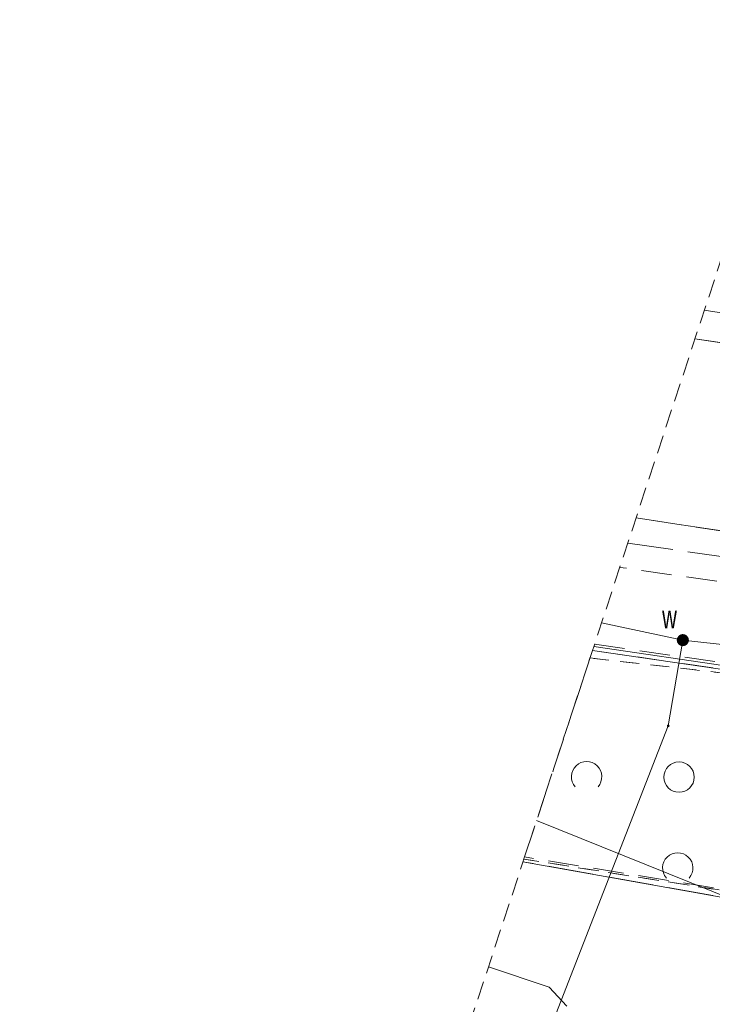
# Model space of a CAD drawing. Header units: metres. Extents: x 6541766 to 6542178, y 5894743 to 5895314.
# Tile 73 of 77: x 6541913 to 6541936, y 5895281 to 5895313. Entities that reach past the tile are written whole.
import ezdxf

# ---------------------------------------------------------------- set-up
doc = ezdxf.new("R2010")
doc.units = ezdxf.units.M
for name, pattern in [('0.5_0.5', [1, 0.5, -0.5]), ('1.0_0.5', [1.5, 1, -0.5]), ('1.5_0.5', [2, 1.5, -0.5]), ('2', [0.9, 0.6, -0.3]), ('egug-500', [1, 0.5, -0.5])]:
    doc.linetypes.add(name, pattern=pattern)
for name, color, linetype in [('218-kontur użytku gruntowego', 7, 'Continuous'), ('219-działka ewidencyjna', 7, 'Continuous'), ('chodnik', 7, 'Continuous'), ('jezdnia', 7, 'Continuous'), ('krawężnik', 7, 'Continuous'), ('ogrodzenie trwałe', 7, 'Continuous'), ('przewód elektroenergetyczny podziemny', 7, 'Continuous'), ('przewód gazowy', 7, 'Continuous'), ('przewód wodociągowy', 7, 'Continuous'), ('zadrzewienie  zakrzewienie', 7, 'Continuous'), ('Zakres', 7, 'Continuous'), ('zasuwa lub zawór-Atr17', 7, 'Continuous')]:
    doc.layers.add(name, color=color, linetype=linetype)
doc.layers.add('_dr_ścieki kd', color=36, linetype='Continuous', lineweight=30)
doc.layers.add('IE - podklad', color=8, linetype='Continuous', lineweight=9)
doc.linetypes.add('902-500', pattern='A,3.75,0,[1,ksztalty.shx,S=0.5,R=0,X=0,Y=0],3.75', length=7.5)

# ---------------------------------------------------------------- blocks, each defined once
blk = doc.blocks.new('blok - sanitarne pzt chelmza ng')
at = {"linetype": 'Continuous', "lineweight": 0}
h = blk.add_hatch(color=0, dxfattribs=at)
edge = h.paths.add_edge_path()
edge.add_arc((6542434.77, 5895292.78), 0.2, 0, 360)
at = {"layer": 'przewód elektroenergetyczny podziemny', "color": 1, "linetype": 'Continuous', "lineweight": 9}
for p, q in [((6542451, 5895289.73), (6542431.842, 5895292.575)), ((6542444.73, 5895280.89), (6542429.958, 5895286.846))]:
    blk.add_line(p, q, dxfattribs=at)
at = {"layer": 'przewód gazowy', "color": 52, "linetype": 'Continuous', "lineweight": 9}
for p, q in [((6542430.37, 5895281.37), (6542428.376, 5895282.038)), ((6542430.95, 5895280.74), (6542430.37, 5895281.37))]:
    blk.add_line(p, q, dxfattribs=at)
at = {"layer": 'przewód wodociągowy', "color": 5, "linetype": 'Continuous', "lineweight": 9}
for p, q in [((6542432.098, 5895293.352), (6542434.77, 5895292.78)), ((6542434.29, 5895289.96), (6542434.77, 5895292.78)), ((6542434.77, 5895292.78), (6542493.327, 5895286.062)), ((6542424.86, 5895265.78), (6542434.29, 5895289.96))]:
    blk.add_line(p, q, dxfattribs=at)
at = {"layer": 'zasuwa lub zawór-Atr17', "color": 5, "lineweight": 9, "width": 0.667}
blk.add_text('w', height=0.75, dxfattribs=at).set_placement((6542434.09, 5895293.17))
blk = doc.blocks.new('blok - podklad szary rfqfqw')
at = {"color": 8, "linetype": 'Continuous', "lineweight": 9}
blk.add_circle((6541934.646, 5895288.276), 0.5, dxfattribs=at)
for centre in [(6541931.604, 5895288.287), (6541934.604, 5895285.287)]:
    blk.add_arc(centre, 0.5, 318.85, 221.162, dxfattribs=at)
at = {"color": 8, "linetype": 'Continuous', "lineweight": 9, "extrusion": (0, 0, -1)}
for points in [[(-6541934.738, 5895292.748), (-6541934.738, 5895292.812), (-6541934.725, 5895292.78)], [(-6541934.738, 5895292.812), (-6541934.77, 5895292.735), (-6541934.77, 5895292.825)], [(-6541934.738, 5895292.812), (-6541934.738, 5895292.748), (-6541934.77, 5895292.735)], [(-6541934.77, 5895292.825), (-6541934.77, 5895292.735), (-6541934.802, 5895292.748)], [(-6541934.77, 5895292.825), (-6541934.802, 5895292.748), (-6541934.802, 5895292.812)], [(-6541934.802, 5895292.812), (-6541934.802, 5895292.748), (-6541934.815, 5895292.78)], [(-6541934.258, 5895289.928), (-6541934.258, 5895289.992), (-6541934.245, 5895289.96)], [(-6541934.258, 5895289.992), (-6541934.29, 5895289.915), (-6541934.29, 5895290.005)], [(-6541934.258, 5895289.992), (-6541934.258, 5895289.928), (-6541934.29, 5895289.915)], [(-6541934.29, 5895290.005), (-6541934.29, 5895289.915), (-6541934.322, 5895289.928)], [(-6541934.29, 5895290.005), (-6541934.322, 5895289.928), (-6541934.322, 5895289.992)], [(-6541934.322, 5895289.992), (-6541934.322, 5895289.928), (-6541934.335, 5895289.96)]]:
    blk.add_solid(points, dxfattribs=at)
at = {"layer": '218-kontur użytku gruntowego', "color": 8, "linetype": 'egug-500', "lineweight": 9}
for p, q in [((6541941.28, 5895291.11), (6541931.717, 5895292.193)), ((6541931.717, 5895292.193), (6541941.28, 5895291.11)), ((6541929.541, 5895285.579), (6541944.66, 5895283.19)), ((6541944.66, 5895283.19), (6541929.541, 5895285.579))]:
    blk.add_line(p, q, dxfattribs=at)
at = {"layer": '219-działka ewidencyjna', "color": 8, "linetype": '0.5_0.5', "lineweight": 9}
for p, q in [((6541941.28, 5895291.11), (6541931.717, 5895292.193)), ((6541944.66, 5895283.19), (6541929.541, 5895285.579))]:
    blk.add_line(p, q, dxfattribs=at)
at = {"layer": 'chodnik', "color": 8, "linetype": '1.0_0.5', "lineweight": 9}
for p, q in [((6541949.25, 5895292.82), (6541932.697, 5895295.173)), ((6541931.866, 5895292.646), (6541949.87, 5895290.04))]:
    blk.add_line(p, q, dxfattribs=at)
at = {"layer": 'jezdnia', "color": 8, "linetype": '1.5_0.5', "lineweight": 9}
for p, q in [((6541960.12, 5895299.88), (6541935.477, 5895303.624)), ((6541935.168, 5895302.685), (6541956.12, 5895299.59)), ((6541956.12, 5895299.59), (6541935.168, 5895302.685)), ((6541948, 5895294.57), (6541933.231, 5895296.796)), ((6541933.231, 5895296.796), (6541948, 5895294.57)), ((6541932.959, 5895295.971), (6541948.65, 5895293.71)), ((6541939.69, 5895283.68), (6541929.512, 5895285.49))]:
    blk.add_line(p, q, dxfattribs=at)
at = {"layer": 'krawężnik', "color": 8, "linetype": 'Continuous', "lineweight": 9}
blk.add_line((6541939.69, 5895283.68), (6541929.512, 5895285.49), dxfattribs=at)
at = {"layer": 'ogrodzenie trwałe', "color": 8, "linetype": '902-500', "lineweight": 9}
blk.add_line((6541949.73, 5895289.84), (6541931.797, 5895292.438), dxfattribs=at)
at = {"layer": 'zadrzewienie  zakrzewienie', "color": 8, "linetype": '1.0_0.5', "lineweight": 9}
for p, q in [((6541931.1, 5895290.31), (6541931.8, 5895292.44)), ((6541931.8, 5895292.44), (6541941.32, 5895291.06)), ((6541930.53, 5895288.57), (6541931.1, 5895290.31)), ((6541930.02, 5895287.03), (6541930.53, 5895288.57)), ((6541929.56, 5895285.65), (6541930.02, 5895287.03)), ((6541944.66, 5895283.19), (6541929.56, 5895285.65))]:
    blk.add_line(p, q, dxfattribs=at)
at = {"layer": 'Zakres', "color": 8, "linetype": '2', "lineweight": 9}
blk.add_line((6541938.62, 5895313.18), (6541912.96, 5895235.17), dxfattribs=at)
blk.add_line((6541938.62, 5895313.18), (6541912.96, 5895235.17), dxfattribs=at)
blk.add_line((6541938.62, 5895313.18), (6541912.96, 5895235.17), dxfattribs=at)
blk.add_line((6541938.62, 5895313.18), (6541912.96, 5895235.17), dxfattribs=at)

msp = doc.modelspace()

# ---------------------------------------------------------------- block references
at = {"layer": '_dr_ścieki kd', "lineweight": 9}
msp.add_blockref('blok - sanitarne pzt chelmza ng', (-500, 0), dxfattribs=at)
at = {"layer": 'IE - podklad'}
msp.add_blockref('blok - podklad szary rfqfqw', (0, 0), dxfattribs=at)

doc.saveas('drawing.dxf')
